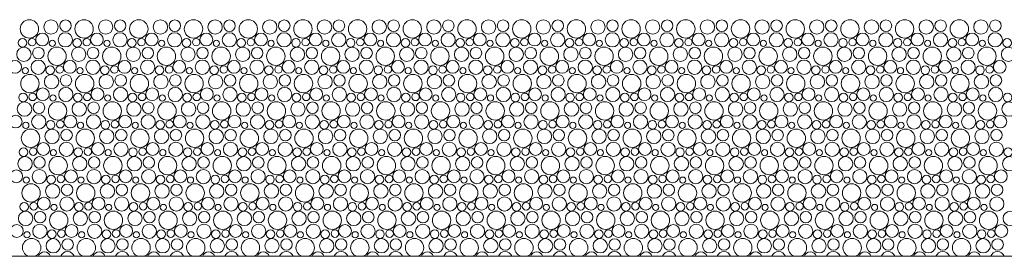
# Model space of a CAD drawing. Header units: millimetres. Extents: x 204754 to 495640, y -178579 to -98814.
# Tile 154 of 179: x 358633 to 361906, y -139924 to -139136. Entities that reach past the tile are written whole.
import ezdxf

# ---------------------------------------------------------------- set-up
doc = ezdxf.new("R2010")
doc.units = ezdxf.units.MM
doc.header["$MEASUREMENT"] = 0
doc.layers.get('0').update_dxf_attribs({"color": 252, "lineweight": 5})
doc.layers.add('Nowe_810-G Ogólne_Nr_pióra__102', color=252, linetype='Continuous', lineweight=5)
doc.layers.add('Nowe_810-G Ogólne_Nr_pióra__24', color=252, linetype='Continuous', lineweight=5)

# ---------------------------------------------------------------- blocks, each defined once
blk = doc.blocks.new('podkład 20251118')
at = {"layer": 'Nowe_810-G Ogólne_Nr_pióra__102', "color": 252, "linetype": 'Continuous', "lineweight": 5}
for centre, radius in [((358665.3, -139166.7), 30.6), ((358737, -139160.5), 23.9), ((358785.1, -139156.1), 19.2), ((358847.1, -139166.7), 30.6), ((358918.9, -139160.5), 23.9), ((358966.9, -139156.1), 19.2), ((359029, -139166.7), 30.6), ((359100.8, -139160.5), 23.9), ((359148.8, -139156.1), 19.2), ((359210.8, -139166.7), 30.6), ((359282.6, -139160.5), 23.9), ((359330.6, -139156.1), 19.2), ((359392.7, -139166.7), 30.6), ((359464.5, -139160.5), 23.9), ((359512.5, -139156.1), 19.2), ((359574.5, -139166.7), 30.6), ((359646.3, -139160.5), 23.9), ((359694.3, -139156.1), 19.2), ((359756.4, -139166.7), 30.6), ((359828.2, -139160.5), 23.9), ((359876.2, -139156.1), 19.2), ((359938.2, -139166.7), 30.6), ((360010, -139160.5), 23.9), ((360058, -139156.1), 19.2), ((360120.1, -139166.7), 30.6), ((360191.9, -139160.5), 23.9), ((360239.9, -139156.1), 19.2), ((360302, -139166.7), 30.6), ((360373.7, -139160.5), 23.9), ((360421.8, -139156.1), 19.2), ((360483.8, -139166.7), 30.6), ((360555.6, -139160.5), 23.9), ((360603.6, -139156.1), 19.2), ((360665.7, -139166.7), 30.6), ((360737.4, -139160.5), 23.9), ((360785.5, -139156.1), 19.2), ((360847.5, -139166.7), 30.6), ((360919.3, -139160.5), 23.9), ((360967.3, -139156.1), 19.2), ((361029.4, -139166.7), 30.6), ((361101.1, -139160.5), 23.9), ((361149.2, -139156.1), 19.2), ((361211.2, -139166.7), 30.6), ((361283, -139160.5), 23.9), ((361331, -139156.1), 19.2), ((361393.1, -139166.7), 30.6), ((361464.9, -139160.5), 23.9), ((361512.9, -139156.1), 19.2), ((361574.9, -139166.7), 30.6), ((361646.7, -139160.5), 23.9), ((361694.7, -139156.1), 19.2), ((361756.8, -139166.7), 30.6), ((361828.6, -139160.5), 23.9), ((361876.6, -139156.1), 19.2), ((358707.8, -139202.2), 21.3), ((358784.6, -139203.3), 23.7), ((358889.7, -139202.2), 21.3), ((358966.4, -139203.3), 23.7), ((359071.5, -139202.2), 21.3), ((359148.3, -139203.3), 23.7), ((359253.4, -139202.2), 21.3), ((359330.1, -139203.3), 23.7), ((359435.2, -139202.2), 21.3), ((359512, -139203.3), 23.7), ((359617.1, -139202.2), 21.3), ((359693.8, -139203.3), 23.7), ((359798.9, -139202.2), 21.3), ((359875.7, -139203.3), 23.7), ((359980.8, -139202.2), 21.3), ((360057.5, -139203.3), 23.7), ((360162.6, -139202.2), 21.3), ((360239.4, -139203.3), 23.7), ((360344.5, -139202.2), 21.3), ((360421.2, -139203.3), 23.7), ((360526.4, -139202.2), 21.3), ((360603.1, -139203.3), 23.7), ((360708.2, -139202.2), 21.3), ((360784.9, -139203.3), 23.7), ((360890.1, -139202.2), 21.3), ((360966.8, -139203.3), 23.7), ((361071.9, -139202.2), 21.3), ((361148.7, -139203.3), 23.7), ((361253.8, -139202.2), 21.3), ((361330.5, -139203.3), 23.7), ((361435.6, -139202.2), 21.3), ((361512.4, -139203.3), 23.7), ((361617.5, -139202.2), 21.3), ((361694.2, -139203.3), 23.7), ((361799.3, -139202.2), 21.3), ((361876.1, -139203.3), 23.7), ((358642.2, -139212.8), 14.3), ((358674.1, -139211), 12.5), ((358741.5, -139214.9), 10.3), ((358824.1, -139212.8), 14.3), ((358856, -139211), 12.5), ((358923.4, -139214.9), 10.3), ((359005.9, -139212.8), 14.3), ((359037.8, -139211), 12.5), ((359105.2, -139214.9), 10.3), ((359187.8, -139212.8), 14.3), ((359219.7, -139211), 12.5), ((359287.1, -139214.9), 10.3), ((359369.6, -139212.8), 14.3), ((359401.5, -139211), 12.5), ((359468.9, -139214.9), 10.3), ((359551.5, -139212.8), 14.3), ((359583.4, -139211), 12.5), ((359650.8, -139214.9), 10.3), ((359733.3, -139212.8), 14.3), ((359765.3, -139211), 12.5), ((359832.6, -139214.9), 10.3), ((359915.2, -139212.8), 14.3), ((359947.1, -139211), 12.5), ((360014.5, -139214.9), 10.3), ((360097, -139212.8), 14.3), ((360129, -139211), 12.5), ((360196.3, -139214.9), 10.3), ((360278.9, -139212.8), 14.3), ((360310.8, -139211), 12.5), ((360378.2, -139214.9), 10.3), ((360460.8, -139212.8), 14.3), ((360492.7, -139211), 12.5), ((360560, -139214.9), 10.3), ((360642.6, -139212.8), 14.3), ((360674.5, -139211), 12.5), ((360741.9, -139214.9), 10.3), ((360824.5, -139212.8), 14.3), ((360856.4, -139211), 12.5), ((360923.8, -139214.9), 10.3), ((361006.3, -139212.8), 14.3), ((361038.2, -139211), 12.5), ((361105.6, -139214.9), 10.3), ((361188.2, -139212.8), 14.3), ((361220.1, -139211), 12.5), ((361287.5, -139214.9), 10.3), ((361370, -139212.8), 14.3), ((361401.9, -139211), 12.5), ((361469.3, -139214.9), 10.3), ((361551.9, -139212.8), 14.3), ((361583.8, -139211), 12.5), ((361651.2, -139214.9), 10.3), ((361733.7, -139212.8), 14.3), ((361765.6, -139211), 12.5), ((361833, -139214.9), 10.3), ((361915.6, -139212.8), 14.3), ((358647, -139251.5), 23.9), ((358695.1, -139247.1), 19.2), ((358757.1, -139257.7), 30.6), ((358828.9, -139251.5), 23.9), ((358876.9, -139247.1), 19.2), ((358939, -139257.7), 30.6), ((359010.8, -139251.5), 23.9), ((359058.8, -139247.1), 19.2), ((359120.8, -139257.7), 30.6), ((359192.6, -139251.5), 23.9), ((359240.6, -139247.1), 19.2), ((359302.7, -139257.7), 30.6), ((359374.5, -139251.5), 23.9), ((359422.5, -139247.1), 19.2), ((359484.5, -139257.7), 30.6), ((359556.3, -139251.5), 23.9), ((359604.3, -139247.1), 19.2), ((359666.4, -139257.7), 30.6), ((359738.2, -139251.5), 23.9), ((359786.2, -139247.1), 19.2), ((359848.2, -139257.7), 30.6), ((359920, -139251.5), 23.9), ((359968, -139247.1), 19.2), ((360030.1, -139257.7), 30.6), ((360101.9, -139251.5), 23.9), ((360149.9, -139247.1), 19.2), ((360212, -139257.7), 30.6), ((360283.7, -139251.5), 23.9), ((360331.8, -139247.1), 19.2), ((360393.8, -139257.7), 30.6), ((360465.6, -139251.5), 23.9), ((360513.6, -139247.1), 19.2), ((360575.7, -139257.7), 30.6), ((360647.4, -139251.5), 23.9), ((360695.5, -139247.1), 19.2), ((360757.5, -139257.7), 30.6), ((360829.3, -139251.5), 23.9), ((360877.3, -139247.1), 19.2), ((360939.4, -139257.7), 30.6), ((361011.1, -139251.5), 23.9), ((361059.2, -139247.1), 19.2), ((361121.2, -139257.7), 30.6), ((361193, -139251.5), 23.9), ((361241, -139247.1), 19.2), ((361303.1, -139257.7), 30.6), ((361374.9, -139251.5), 23.9), ((361422.9, -139247.1), 19.2), ((361484.9, -139257.7), 30.6), ((361556.7, -139251.5), 23.9), ((361604.7, -139247.1), 19.2), ((361666.8, -139257.7), 30.6), ((361738.6, -139251.5), 23.9), ((361786.6, -139247.1), 19.2), ((361848.6, -139257.7), 30.6), ((361920.4, -139251.5), 23.9), ((358617.8, -139293.2), 21.3), ((358694.6, -139294.3), 23.7), ((358799.7, -139293.2), 21.3), ((358876.4, -139294.3), 23.7), ((358981.5, -139293.2), 21.3), ((359058.3, -139294.3), 23.7), ((359163.4, -139293.2), 21.3), ((359240.1, -139294.3), 23.7), ((359345.2, -139293.2), 21.3), ((359422, -139294.3), 23.7), ((359527.1, -139293.2), 21.3), ((359603.8, -139294.3), 23.7), ((359708.9, -139293.2), 21.3), ((359785.7, -139294.3), 23.7), ((359890.8, -139293.2), 21.3), ((359967.5, -139294.3), 23.7), ((360072.6, -139293.2), 21.3), ((360149.4, -139294.3), 23.7), ((360254.5, -139293.2), 21.3), ((360331.2, -139294.3), 23.7), ((360436.4, -139293.2), 21.3), ((360513.1, -139294.3), 23.7), ((360618.2, -139293.2), 21.3), ((360694.9, -139294.3), 23.7), ((360800.1, -139293.2), 21.3), ((360876.8, -139294.3), 23.7), ((360981.9, -139293.2), 21.3), ((361058.7, -139294.3), 23.7), ((361163.8, -139293.2), 21.3), ((361240.5, -139294.3), 23.7), ((361345.6, -139293.2), 21.3), ((361422.4, -139294.3), 23.7), ((361527.5, -139293.2), 21.3), ((361604.2, -139294.3), 23.7), ((361709.3, -139293.2), 21.3), ((361786.1, -139294.3), 23.7), ((361891.2, -139293.2), 21.3), ((358651.5, -139305.9), 10.3), ((358734.1, -139303.8), 14.3), ((358766, -139302), 12.5), ((358833.4, -139305.9), 10.3), ((358915.9, -139303.8), 14.3), ((358947.8, -139302), 12.5), ((359015.2, -139305.9), 10.3), ((359097.8, -139303.8), 14.3), ((359129.7, -139302), 12.5), ((359197.1, -139305.9), 10.3), ((359279.6, -139303.8), 14.3), ((359311.5, -139302), 12.5), ((359378.9, -139305.9), 10.3), ((359461.5, -139303.8), 14.3), ((359493.4, -139302), 12.5), ((359560.8, -139305.9), 10.3), ((359643.3, -139303.8), 14.3), ((359675.3, -139302), 12.5), ((359742.6, -139305.9), 10.3), ((359825.2, -139303.8), 14.3), ((359857.1, -139302), 12.5), ((359924.5, -139305.9), 10.3), ((360007, -139303.8), 14.3), ((360039, -139302), 12.5), ((360106.3, -139305.9), 10.3), ((360188.9, -139303.8), 14.3), ((360220.8, -139302), 12.5), ((360288.2, -139305.9), 10.3), ((360370.8, -139303.8), 14.3), ((360402.7, -139302), 12.5), ((360470, -139305.9), 10.3), ((360552.6, -139303.8), 14.3), ((360584.5, -139302), 12.5), ((360651.9, -139305.9), 10.3), ((360734.5, -139303.8), 14.3), ((360766.4, -139302), 12.5), ((360833.8, -139305.9), 10.3), ((360916.3, -139303.8), 14.3), ((360948.2, -139302), 12.5), ((361015.6, -139305.9), 10.3), ((361098.2, -139303.8), 14.3), ((361130.1, -139302), 12.5), ((361197.5, -139305.9), 10.3), ((361280, -139303.8), 14.3), ((361311.9, -139302), 12.5), ((361379.3, -139305.9), 10.3), ((361461.9, -139303.8), 14.3), ((361493.8, -139302), 12.5), ((361561.2, -139305.9), 10.3), ((361643.7, -139303.8), 14.3), ((361675.6, -139302), 12.5), ((361743, -139305.9), 10.3), ((361825.6, -139303.8), 14.3), ((361857.5, -139302), 12.5), ((358667.1, -139348.7), 30.6), ((358738.9, -139342.5), 23.9), ((358786.9, -139338.1), 19.2), ((358849, -139348.7), 30.6), ((358920.8, -139342.5), 23.9), ((358968.8, -139338.1), 19.2), ((359030.8, -139348.7), 30.6), ((359102.6, -139342.5), 23.9), ((359150.6, -139338.1), 19.2), ((359212.7, -139348.7), 30.6), ((359284.5, -139342.5), 23.9), ((359332.5, -139338.1), 19.2), ((359394.5, -139348.7), 30.6), ((359466.3, -139342.5), 23.9), ((359514.3, -139338.1), 19.2), ((359576.4, -139348.7), 30.6), ((359648.2, -139342.5), 23.9), ((359696.2, -139338.1), 19.2), ((359758.2, -139348.7), 30.6), ((359830, -139342.5), 23.9), ((359878, -139338.1), 19.2), ((359940.1, -139348.7), 30.6), ((360011.9, -139342.5), 23.9), ((360059.9, -139338.1), 19.2), ((360122, -139348.7), 30.6), ((360193.7, -139342.5), 23.9), ((360241.8, -139338.1), 19.2), ((360303.8, -139348.7), 30.6), ((360375.6, -139342.5), 23.9), ((360423.6, -139338.1), 19.2), ((360485.7, -139348.7), 30.6), ((360557.4, -139342.5), 23.9), ((360605.5, -139338.1), 19.2), ((360667.5, -139348.7), 30.6), ((360739.3, -139342.5), 23.9), ((360787.3, -139338.1), 19.2), ((360849.4, -139348.7), 30.6), ((360921.1, -139342.5), 23.9), ((360969.2, -139338.1), 19.2), ((361031.2, -139348.7), 30.6), ((361103, -139342.5), 23.9), ((361151, -139338.1), 19.2), ((361213.1, -139348.7), 30.6), ((361284.9, -139342.5), 23.9), ((361332.9, -139338.1), 19.2), ((361394.9, -139348.7), 30.6), ((361466.7, -139342.5), 23.9), ((361514.7, -139338.1), 19.2), ((361576.8, -139348.7), 30.6), ((361648.6, -139342.5), 23.9), ((361696.6, -139338.1), 19.2), ((361758.6, -139348.7), 30.6), ((361830.4, -139342.5), 23.9), ((361878.4, -139338.1), 19.2), ((358709.7, -139384.2), 21.3), ((358786.4, -139385.2), 23.7), ((358891.5, -139384.2), 21.3), ((358968.3, -139385.2), 23.7), ((359073.4, -139384.2), 21.3), ((359150.1, -139385.2), 23.7), ((359255.2, -139384.2), 21.3), ((359332, -139385.2), 23.7), ((359437.1, -139384.2), 21.3), ((359513.8, -139385.2), 23.7), ((359618.9, -139384.2), 21.3), ((359695.7, -139385.2), 23.7), ((359800.8, -139384.2), 21.3), ((359877.5, -139385.2), 23.7), ((359982.6, -139384.2), 21.3), ((360059.4, -139385.2), 23.7), ((360164.5, -139384.2), 21.3), ((360241.2, -139385.2), 23.7), ((360346.4, -139384.2), 21.3), ((360423.1, -139385.2), 23.7), ((360528.2, -139384.2), 21.3), ((360604.9, -139385.2), 23.7), ((360710.1, -139384.2), 21.3), ((360786.8, -139385.2), 23.7), ((360891.9, -139384.2), 21.3), ((360968.7, -139385.2), 23.7), ((361073.8, -139384.2), 21.3), ((361150.5, -139385.2), 23.7), ((361255.6, -139384.2), 21.3), ((361332.4, -139385.2), 23.7), ((361437.5, -139384.2), 21.3), ((361514.2, -139385.2), 23.7), ((361619.3, -139384.2), 21.3), ((361696.1, -139385.2), 23.7), ((361801.2, -139384.2), 21.3), ((361877.9, -139385.2), 23.7), ((358648.9, -139433.5), 23.9), ((358644.1, -139394.8), 14.3), ((358676, -139393), 12.5), ((358696.9, -139429.1), 19.2), ((358759, -139439.7), 30.6), ((358743.4, -139396.9), 10.3), ((358830.8, -139433.5), 23.9), ((358825.9, -139394.8), 14.3), ((358857.8, -139393), 12.5), ((358878.8, -139429.1), 19.2), ((358940.8, -139439.7), 30.6), ((358925.2, -139396.9), 10.3), ((359012.6, -139433.5), 23.9), ((359007.8, -139394.8), 14.3), ((359039.7, -139393), 12.5), ((359060.6, -139429.1), 19.2), ((359122.7, -139439.7), 30.6), ((359107.1, -139396.9), 10.3), ((359194.5, -139433.5), 23.9), ((359189.6, -139394.8), 14.3), ((359221.5, -139393), 12.5), ((359242.5, -139429.1), 19.2), ((359304.5, -139439.7), 30.6), ((359288.9, -139396.9), 10.3), ((359376.3, -139433.5), 23.9), ((359371.5, -139394.8), 14.3), ((359403.4, -139393), 12.5), ((359424.3, -139429.1), 19.2), ((359486.4, -139439.7), 30.6), ((359470.8, -139396.9), 10.3), ((359558.2, -139433.5), 23.9), ((359553.3, -139394.8), 14.3), ((359585.3, -139393), 12.5), ((359606.2, -139429.1), 19.2), ((359668.2, -139439.7), 30.6), ((359652.6, -139396.9), 10.3), ((359740, -139433.5), 23.9), ((359735.2, -139394.8), 14.3), ((359767.1, -139393), 12.5), ((359788, -139429.1), 19.2), ((359850.1, -139439.7), 30.6), ((359834.5, -139396.9), 10.3), ((359921.9, -139433.5), 23.9), ((359917, -139394.8), 14.3), ((359949, -139393), 12.5), ((359969.9, -139429.1), 19.2), ((360032, -139439.7), 30.6), ((360016.3, -139396.9), 10.3), ((360103.7, -139433.5), 23.9), ((360098.9, -139394.8), 14.3), ((360130.8, -139393), 12.5), ((360151.8, -139429.1), 19.2), ((360213.8, -139439.7), 30.6), ((360198.2, -139396.9), 10.3), ((360285.6, -139433.5), 23.9), ((360280.8, -139394.8), 14.3), ((360312.7, -139393), 12.5), ((360333.6, -139429.1), 19.2), ((360395.7, -139439.7), 30.6), ((360380, -139396.9), 10.3), ((360467.4, -139433.5), 23.9), ((360462.6, -139394.8), 14.3), ((360494.5, -139393), 12.5), ((360515.5, -139429.1), 19.2), ((360577.5, -139439.7), 30.6), ((360561.9, -139396.9), 10.3), ((360649.3, -139433.5), 23.9), ((360644.5, -139394.8), 14.3), ((360676.4, -139393), 12.5), ((360697.3, -139429.1), 19.2), ((360759.4, -139439.7), 30.6), ((360743.8, -139396.9), 10.3), ((360831.1, -139433.5), 23.9), ((360826.3, -139394.8), 14.3), ((360858.2, -139393), 12.5), ((360879.2, -139429.1), 19.2), ((360941.2, -139439.7), 30.6), ((360925.6, -139396.9), 10.3), ((361013, -139433.5), 23.9), ((361008.2, -139394.8), 14.3), ((361040.1, -139393), 12.5), ((361061, -139429.1), 19.2), ((361123.1, -139439.7), 30.6), ((361107.5, -139396.9), 10.3), ((361194.9, -139433.5), 23.9), ((361190, -139394.8), 14.3), ((361221.9, -139393), 12.5), ((361242.9, -139429.1), 19.2), ((361304.9, -139439.7), 30.6), ((361289.3, -139396.9), 10.3), ((361376.7, -139433.5), 23.9), ((361371.9, -139394.8), 14.3), ((361403.8, -139393), 12.5), ((361424.7, -139429.1), 19.2), ((361486.8, -139439.7), 30.6), ((361471.2, -139396.9), 10.3), ((361558.6, -139433.5), 23.9), ((361553.7, -139394.8), 14.3), ((361585.6, -139393), 12.5), ((361606.6, -139429.1), 19.2), ((361668.6, -139439.7), 30.6), ((361653, -139396.9), 10.3), ((361740.4, -139433.5), 23.9), ((361735.6, -139394.8), 14.3), ((361767.5, -139393), 12.5), ((361788.4, -139429.1), 19.2), ((361850.5, -139439.7), 30.6), ((361834.9, -139396.9), 10.3), ((361922.3, -139433.5), 23.9), ((361917.4, -139394.8), 14.3), ((358619.7, -139475.2), 21.3), ((358653.4, -139487.9), 10.3), ((358696.4, -139476.2), 23.7), ((358735.9, -139485.8), 14.3), ((358767.8, -139484), 12.5), ((358801.5, -139475.2), 21.3), ((358835.2, -139487.9), 10.3), ((358878.3, -139476.2), 23.7), ((358917.8, -139485.8), 14.3), ((358949.7, -139484), 12.5), ((358983.4, -139475.2), 21.3), ((359017.1, -139487.9), 10.3), ((359060.1, -139476.2), 23.7), ((359099.6, -139485.8), 14.3), ((359131.5, -139484), 12.5), ((359165.2, -139475.2), 21.3), ((359198.9, -139487.9), 10.3), ((359242, -139476.2), 23.7), ((359281.5, -139485.8), 14.3), ((359313.4, -139484), 12.5), ((359347.1, -139475.2), 21.3), ((359380.8, -139487.9), 10.3), ((359423.8, -139476.2), 23.7), ((359463.3, -139485.8), 14.3), ((359495.3, -139484), 12.5), ((359528.9, -139475.2), 21.3), ((359562.6, -139487.9), 10.3), ((359605.7, -139476.2), 23.7), ((359645.2, -139485.8), 14.3), ((359677.1, -139484), 12.5), ((359710.8, -139475.2), 21.3), ((359744.5, -139487.9), 10.3), ((359787.5, -139476.2), 23.7), ((359827, -139485.8), 14.3), ((359859, -139484), 12.5), ((359892.6, -139475.2), 21.3), ((359926.3, -139487.9), 10.3), ((359969.4, -139476.2), 23.7), ((360008.9, -139485.8), 14.3), ((360040.8, -139484), 12.5), ((360074.5, -139475.2), 21.3), ((360108.2, -139487.9), 10.3), ((360151.2, -139476.2), 23.7), ((360190.8, -139485.8), 14.3), ((360222.7, -139484), 12.5), ((360256.4, -139475.2), 21.3), ((360290, -139487.9), 10.3), ((360333.1, -139476.2), 23.7), ((360372.6, -139485.8), 14.3), ((360404.5, -139484), 12.5), ((360438.2, -139475.2), 21.3), ((360471.9, -139487.9), 10.3), ((360514.9, -139476.2), 23.7), ((360554.5, -139485.8), 14.3), ((360586.4, -139484), 12.5), ((360620.1, -139475.2), 21.3), ((360653.8, -139487.9), 10.3), ((360696.8, -139476.2), 23.7), ((360736.3, -139485.8), 14.3), ((360768.2, -139484), 12.5), ((360801.9, -139475.2), 21.3), ((360835.6, -139487.9), 10.3), ((360878.7, -139476.2), 23.7), ((360918.2, -139485.8), 14.3), ((360950.1, -139484), 12.5), ((360983.8, -139475.2), 21.3), ((361017.5, -139487.9), 10.3), ((361060.5, -139476.2), 23.7), ((361100, -139485.8), 14.3), ((361131.9, -139484), 12.5), ((361165.6, -139475.2), 21.3), ((361199.3, -139487.9), 10.3), ((361242.4, -139476.2), 23.7), ((361281.9, -139485.8), 14.3), ((361313.8, -139484), 12.5), ((361347.5, -139475.2), 21.3), ((361381.2, -139487.9), 10.3), ((361424.2, -139476.2), 23.7), ((361463.7, -139485.8), 14.3), ((361495.6, -139484), 12.5), ((361529.3, -139475.2), 21.3), ((361563, -139487.9), 10.3), ((361606.1, -139476.2), 23.7), ((361645.6, -139485.8), 14.3), ((361677.5, -139484), 12.5), ((361711.2, -139475.2), 21.3), ((361744.9, -139487.9), 10.3), ((361787.9, -139476.2), 23.7), ((361827.4, -139485.8), 14.3), ((361859.4, -139484), 12.5), ((361893, -139475.2), 21.3), ((358669, -139530.7), 30.6), ((358740.8, -139524.5), 23.9), ((358788.8, -139520.1), 19.2), ((358850.8, -139530.7), 30.6), ((358922.6, -139524.5), 23.9), ((358970.6, -139520.1), 19.2), ((359032.7, -139530.7), 30.6), ((359104.5, -139524.5), 23.9), ((359152.5, -139520.1), 19.2), ((359214.5, -139530.7), 30.6), ((359286.3, -139524.5), 23.9), ((359334.3, -139520.1), 19.2), ((359396.4, -139530.7), 30.6), ((359468.2, -139524.5), 23.9), ((359516.2, -139520.1), 19.2), ((359578.2, -139530.7), 30.6), ((359650, -139524.5), 23.9), ((359698, -139520.1), 19.2), ((359760.1, -139530.7), 30.6), ((359831.9, -139524.5), 23.9), ((359879.9, -139520.1), 19.2), ((359942, -139530.7), 30.6), ((360013.7, -139524.5), 23.9), ((360061.8, -139520.1), 19.2), ((360123.8, -139530.7), 30.6), ((360195.6, -139524.5), 23.9), ((360243.6, -139520.1), 19.2), ((360305.7, -139530.7), 30.6), ((360377.4, -139524.5), 23.9), ((360425.5, -139520.1), 19.2), ((360487.5, -139530.7), 30.6), ((360559.3, -139524.5), 23.9), ((360607.3, -139520.1), 19.2), ((360669.4, -139530.7), 30.6), ((360741.1, -139524.5), 23.9), ((360789.2, -139520.1), 19.2), ((360851.2, -139530.7), 30.6), ((360923, -139524.5), 23.9), ((360971, -139520.1), 19.2), ((361033.1, -139530.7), 30.6), ((361104.9, -139524.5), 23.9), ((361152.9, -139520.1), 19.2), ((361214.9, -139530.7), 30.6), ((361286.7, -139524.5), 23.9), ((361334.7, -139520.1), 19.2), ((361396.8, -139530.7), 30.6), ((361468.6, -139524.5), 23.9), ((361516.6, -139520.1), 19.2), ((361578.6, -139530.7), 30.6), ((361650.4, -139524.5), 23.9), ((361698.4, -139520.1), 19.2), ((361760.5, -139530.7), 30.6), ((361832.3, -139524.5), 23.9), ((361880.3, -139520.1), 19.2), ((358788.3, -139567.2), 23.7), ((358970.1, -139567.2), 23.7), ((359152, -139567.2), 23.7), ((359333.8, -139567.2), 23.7), ((359515.7, -139567.2), 23.7), ((359697.5, -139567.2), 23.7), ((359879.4, -139567.2), 23.7), ((360061.2, -139567.2), 23.7), ((360243.1, -139567.2), 23.7), ((360424.9, -139567.2), 23.7), ((360606.8, -139567.2), 23.7), ((360788.7, -139567.2), 23.7), ((360970.5, -139567.2), 23.7), ((361152.4, -139567.2), 23.7), ((361334.2, -139567.2), 23.7), ((361516.1, -139567.2), 23.7), ((361697.9, -139567.2), 23.7), ((361879.8, -139567.2), 23.7), ((358645.9, -139576.8), 14.3), ((358677.8, -139575), 12.5), ((358711.5, -139566.2), 21.3), ((358745.2, -139578.9), 10.3), ((358827.8, -139576.8), 14.3), ((358859.7, -139575), 12.5), ((358893.4, -139566.2), 21.3), ((358927.1, -139578.9), 10.3), ((359009.6, -139576.8), 14.3), ((359041.5, -139575), 12.5), ((359075.2, -139566.2), 21.3), ((359108.9, -139578.9), 10.3), ((359191.5, -139576.8), 14.3), ((359223.4, -139575), 12.5), ((359257.1, -139566.2), 21.3), ((359290.8, -139578.9), 10.3), ((359373.3, -139576.8), 14.3), ((359405.3, -139575), 12.5), ((359438.9, -139566.2), 21.3), ((359472.6, -139578.9), 10.3), ((359555.2, -139576.8), 14.3), ((359587.1, -139575), 12.5), ((359620.8, -139566.2), 21.3), ((359654.5, -139578.9), 10.3), ((359737, -139576.8), 14.3), ((359769, -139575), 12.5), ((359802.6, -139566.2), 21.3), ((359836.3, -139578.9), 10.3), ((359918.9, -139576.8), 14.3), ((359950.8, -139575), 12.5), ((359984.5, -139566.2), 21.3), ((360018.2, -139578.9), 10.3), ((360100.8, -139576.8), 14.3), ((360132.7, -139575), 12.5), ((360166.4, -139566.2), 21.3), ((360200, -139578.9), 10.3), ((360282.6, -139576.8), 14.3), ((360314.5, -139575), 12.5), ((360348.2, -139566.2), 21.3), ((360381.9, -139578.9), 10.3), ((360464.5, -139576.8), 14.3), ((360496.4, -139575), 12.5), ((360530.1, -139566.2), 21.3), ((360563.8, -139578.9), 10.3), ((360646.3, -139576.8), 14.3), ((360678.2, -139575), 12.5), ((360711.9, -139566.2), 21.3), ((360745.6, -139578.9), 10.3), ((360828.2, -139576.8), 14.3), ((360860.1, -139575), 12.5), ((360893.8, -139566.2), 21.3), ((360927.5, -139578.9), 10.3), ((361010, -139576.8), 14.3), ((361041.9, -139575), 12.5), ((361075.6, -139566.2), 21.3), ((361109.3, -139578.9), 10.3), ((361191.9, -139576.8), 14.3), ((361223.8, -139575), 12.5), ((361257.5, -139566.2), 21.3), ((361291.2, -139578.9), 10.3), ((361373.7, -139576.8), 14.3), ((361405.6, -139575), 12.5), ((361439.3, -139566.2), 21.3), ((361473, -139578.9), 10.3), ((361555.6, -139576.8), 14.3), ((361587.5, -139575), 12.5), ((361621.2, -139566.2), 21.3), ((361654.9, -139578.9), 10.3), ((361737.4, -139576.8), 14.3), ((361769.4, -139575), 12.5), ((361803, -139566.2), 21.3), ((361836.7, -139578.9), 10.3), ((361919.3, -139576.8), 14.3), ((358650.8, -139615.5), 23.9), ((358698.8, -139611.1), 19.2), ((358760.8, -139621.7), 30.6), ((358832.6, -139615.5), 23.9), ((358880.6, -139611.1), 19.2), ((358942.7, -139621.7), 30.6), ((359014.5, -139615.5), 23.9), ((359062.5, -139611.1), 19.2), ((359124.5, -139621.7), 30.6), ((359196.3, -139615.5), 23.9), ((359244.3, -139611.1), 19.2), ((359306.4, -139621.7), 30.6), ((359378.2, -139615.5), 23.9), ((359426.2, -139611.1), 19.2), ((359488.2, -139621.7), 30.6), ((359560, -139615.5), 23.9), ((359608, -139611.1), 19.2), ((359670.1, -139621.7), 30.6), ((359741.9, -139615.5), 23.9), ((359789.9, -139611.1), 19.2), ((359852, -139621.7), 30.6), ((359923.7, -139615.5), 23.9), ((359971.8, -139611.1), 19.2), ((360033.8, -139621.7), 30.6), ((360105.6, -139615.5), 23.9), ((360153.6, -139611.1), 19.2), ((360215.7, -139621.7), 30.6), ((360287.4, -139615.5), 23.9), ((360335.5, -139611.1), 19.2), ((360397.5, -139621.7), 30.6), ((360469.3, -139615.5), 23.9), ((360517.3, -139611.1), 19.2), ((360579.4, -139621.7), 30.6), ((360651.1, -139615.5), 23.9), ((360699.2, -139611.1), 19.2), ((360761.2, -139621.7), 30.6), ((360833, -139615.5), 23.9), ((360881, -139611.1), 19.2), ((360943.1, -139621.7), 30.6), ((361014.9, -139615.5), 23.9), ((361062.9, -139611.1), 19.2), ((361124.9, -139621.7), 30.6), ((361196.7, -139615.5), 23.9), ((361244.7, -139611.1), 19.2), ((361306.8, -139621.7), 30.6), ((361378.6, -139615.5), 23.9), ((361426.6, -139611.1), 19.2), ((361488.6, -139621.7), 30.6), ((361560.4, -139615.5), 23.9), ((361608.4, -139611.1), 19.2), ((361670.5, -139621.7), 30.6), ((361742.3, -139615.5), 23.9), ((361790.3, -139611.1), 19.2), ((361852.3, -139621.7), 30.6), ((361924.1, -139615.5), 23.9), ((358621.5, -139657.2), 21.3), ((358698.3, -139658.2), 23.7), ((358803.4, -139657.2), 21.3), ((358880.1, -139658.2), 23.7), ((358985.2, -139657.2), 21.3), ((359062, -139658.2), 23.7), ((359167.1, -139657.2), 21.3), ((359243.8, -139658.2), 23.7), ((359348.9, -139657.2), 21.3), ((359425.7, -139658.2), 23.7), ((359530.8, -139657.2), 21.3), ((359607.5, -139658.2), 23.7), ((359712.6, -139657.2), 21.3), ((359789.4, -139658.2), 23.7), ((359894.5, -139657.2), 21.3), ((359971.2, -139658.2), 23.7), ((360076.4, -139657.2), 21.3), ((360153.1, -139658.2), 23.7), ((360258.2, -139657.2), 21.3), ((360334.9, -139658.2), 23.7), ((360440.1, -139657.2), 21.3), ((360516.8, -139658.2), 23.7), ((360621.9, -139657.2), 21.3), ((360698.7, -139658.2), 23.7), ((360803.8, -139657.2), 21.3), ((360880.5, -139658.2), 23.7), ((360985.6, -139657.2), 21.3), ((361062.4, -139658.2), 23.7), ((361167.5, -139657.2), 21.3), ((361244.2, -139658.2), 23.7), ((361349.3, -139657.2), 21.3), ((361426.1, -139658.2), 23.7), ((361531.2, -139657.2), 21.3), ((361607.9, -139658.2), 23.7), ((361713, -139657.2), 21.3), ((361789.8, -139658.2), 23.7), ((361894.9, -139657.2), 21.3), ((358655.2, -139669.9), 10.3), ((358737.8, -139667.8), 14.3), ((358769.7, -139666), 12.5), ((358837.1, -139669.9), 10.3), ((358919.6, -139667.8), 14.3), ((358951.5, -139666), 12.5), ((359018.9, -139669.9), 10.3), ((359101.5, -139667.8), 14.3), ((359133.4, -139666), 12.5), ((359200.8, -139669.9), 10.3), ((359283.3, -139667.8), 14.3), ((359315.3, -139666), 12.5), ((359382.6, -139669.9), 10.3), ((359465.2, -139667.8), 14.3), ((359497.1, -139666), 12.5), ((359564.5, -139669.9), 10.3), ((359647, -139667.8), 14.3), ((359679, -139666), 12.5), ((359746.3, -139669.9), 10.3), ((359828.9, -139667.8), 14.3), ((359860.8, -139666), 12.5), ((359928.2, -139669.9), 10.3), ((360010.8, -139667.8), 14.3), ((360042.7, -139666), 12.5), ((360110, -139669.9), 10.3), ((360192.6, -139667.8), 14.3), ((360224.5, -139666), 12.5), ((360291.9, -139669.9), 10.3), ((360374.5, -139667.8), 14.3), ((360406.4, -139666), 12.5), ((360473.8, -139669.9), 10.3), ((360556.3, -139667.8), 14.3), ((360588.2, -139666), 12.5), ((360655.6, -139669.9), 10.3), ((360738.2, -139667.8), 14.3), ((360770.1, -139666), 12.5), ((360837.5, -139669.9), 10.3), ((360920, -139667.8), 14.3), ((360951.9, -139666), 12.5), ((361019.3, -139669.9), 10.3), ((361101.9, -139667.8), 14.3), ((361133.8, -139666), 12.5), ((361201.2, -139669.9), 10.3), ((361283.7, -139667.8), 14.3), ((361315.6, -139666), 12.5), ((361383, -139669.9), 10.3), ((361465.6, -139667.8), 14.3), ((361497.5, -139666), 12.5), ((361564.9, -139669.9), 10.3), ((361647.4, -139667.8), 14.3), ((361679.4, -139666), 12.5), ((361746.7, -139669.9), 10.3), ((361829.3, -139667.8), 14.3), ((361861.2, -139666), 12.5), ((358670.8, -139712.7), 30.6), ((358742.6, -139706.5), 23.9), ((358790.6, -139702.1), 19.2), ((358852.7, -139712.7), 30.6), ((358924.5, -139706.5), 23.9), ((358972.5, -139702.1), 19.2), ((359034.5, -139712.7), 30.6), ((359106.3, -139706.5), 23.9), ((359154.3, -139702.1), 19.2), ((359216.4, -139712.7), 30.6), ((359288.2, -139706.5), 23.9), ((359336.2, -139702.1), 19.2), ((359398.2, -139712.7), 30.6), ((359470, -139706.5), 23.9), ((359518, -139702.1), 19.2), ((359580.1, -139712.7), 30.6), ((359651.9, -139706.5), 23.9), ((359699.9, -139702.1), 19.2), ((359762, -139712.7), 30.6), ((359833.7, -139706.5), 23.9), ((359881.8, -139702.1), 19.2), ((359943.8, -139712.7), 30.6), ((360015.6, -139706.5), 23.9), ((360063.6, -139702.1), 19.2), ((360125.7, -139712.7), 30.6), ((360197.4, -139706.5), 23.9), ((360245.5, -139702.1), 19.2), ((360307.5, -139712.7), 30.6), ((360379.3, -139706.5), 23.9), ((360427.3, -139702.1), 19.2), ((360489.4, -139712.7), 30.6), ((360561.1, -139706.5), 23.9), ((360609.2, -139702.1), 19.2), ((360671.2, -139712.7), 30.6), ((360743, -139706.5), 23.9), ((360791, -139702.1), 19.2), ((360853.1, -139712.7), 30.6), ((360924.9, -139706.5), 23.9), ((360972.9, -139702.1), 19.2), ((361034.9, -139712.7), 30.6), ((361106.7, -139706.5), 23.9), ((361154.7, -139702.1), 19.2), ((361216.8, -139712.7), 30.6), ((361288.6, -139706.5), 23.9), ((361336.6, -139702.1), 19.2), ((361398.6, -139712.7), 30.6), ((361470.4, -139706.5), 23.9), ((361518.4, -139702.1), 19.2), ((361580.5, -139712.7), 30.6), ((361652.3, -139706.5), 23.9), ((361700.3, -139702.1), 19.2), ((361762.3, -139712.7), 30.6), ((361834.1, -139706.5), 23.9), ((361882.1, -139702.1), 19.2), ((358713.4, -139748.2), 21.3), ((358790.1, -139749.2), 23.7), ((358895.2, -139748.2), 21.3), ((358972, -139749.2), 23.7), ((359077.1, -139748.2), 21.3), ((359153.8, -139749.2), 23.7), ((359258.9, -139748.2), 21.3), ((359335.7, -139749.2), 23.7), ((359440.8, -139748.2), 21.3), ((359517.5, -139749.2), 23.7), ((359622.6, -139748.2), 21.3), ((359699.4, -139749.2), 23.7), ((359804.5, -139748.2), 21.3), ((359881.2, -139749.2), 23.7), ((359986.4, -139748.2), 21.3), ((360063.1, -139749.2), 23.7), ((360168.2, -139748.2), 21.3), ((360244.9, -139749.2), 23.7), ((360350.1, -139748.2), 21.3), ((360426.8, -139749.2), 23.7), ((360531.9, -139748.2), 21.3), ((360608.7, -139749.2), 23.7), ((360713.8, -139748.2), 21.3), ((360790.5, -139749.2), 23.7), ((360895.6, -139748.2), 21.3), ((360972.4, -139749.2), 23.7), ((361077.5, -139748.2), 21.3), ((361154.2, -139749.2), 23.7), ((361259.3, -139748.2), 21.3), ((361336.1, -139749.2), 23.7), ((361441.2, -139748.2), 21.3), ((361517.9, -139749.2), 23.7), ((361623, -139748.2), 21.3), ((361699.8, -139749.2), 23.7), ((361804.9, -139748.2), 21.3), ((361881.6, -139749.2), 23.7), ((358647.8, -139758.8), 14.3), ((358679.7, -139757), 12.5), ((358747.1, -139760.9), 10.3), ((358829.6, -139758.8), 14.3), ((358861.5, -139757), 12.5), ((358928.9, -139760.9), 10.3), ((359011.5, -139758.8), 14.3), ((359043.4, -139757), 12.5), ((359110.8, -139760.9), 10.3), ((359193.3, -139758.8), 14.3), ((359225.3, -139757), 12.5), ((359292.6, -139760.9), 10.3), ((359375.2, -139758.8), 14.3), ((359407.1, -139757), 12.5), ((359474.5, -139760.9), 10.3), ((359557, -139758.8), 14.3), ((359589, -139757), 12.5), ((359656.3, -139760.9), 10.3), ((359738.9, -139758.8), 14.3), ((359770.8, -139757), 12.5), ((359838.2, -139760.9), 10.3), ((359920.8, -139758.8), 14.3), ((359952.7, -139757), 12.5), ((360020, -139760.9), 10.3), ((360102.6, -139758.8), 14.3), ((360134.5, -139757), 12.5), ((360201.9, -139760.9), 10.3), ((360284.5, -139758.8), 14.3), ((360316.4, -139757), 12.5), ((360383.8, -139760.9), 10.3), ((360466.3, -139758.8), 14.3), ((360498.2, -139757), 12.5), ((360565.6, -139760.9), 10.3), ((360648.2, -139758.8), 14.3), ((360680.1, -139757), 12.5), ((360747.5, -139760.9), 10.3), ((360830, -139758.8), 14.3), ((360861.9, -139757), 12.5), ((360929.3, -139760.9), 10.3), ((361011.9, -139758.8), 14.3), ((361043.8, -139757), 12.5), ((361111.2, -139760.9), 10.3), ((361193.7, -139758.8), 14.3), ((361225.6, -139757), 12.5), ((361293, -139760.9), 10.3), ((361375.6, -139758.8), 14.3), ((361407.5, -139757), 12.5), ((361474.9, -139760.9), 10.3), ((361557.4, -139758.8), 14.3), ((361589.4, -139757), 12.5), ((361656.7, -139760.9), 10.3), ((361739.3, -139758.8), 14.3), ((361771.2, -139757), 12.5), ((361838.6, -139760.9), 10.3), ((358652.6, -139797.5), 23.9), ((358700.6, -139793.1), 19.2), ((358762.7, -139803.7), 30.6), ((358834.5, -139797.5), 23.9), ((358882.5, -139793.1), 19.2), ((358944.5, -139803.7), 30.6), ((359016.3, -139797.5), 23.9), ((359064.3, -139793.1), 19.2), ((359126.4, -139803.7), 30.6), ((359198.2, -139797.5), 23.9), ((359246.2, -139793.1), 19.2), ((359308.2, -139803.7), 30.6), ((359380, -139797.5), 23.9), ((359428, -139793.1), 19.2), ((359490.1, -139803.7), 30.6), ((359561.9, -139797.5), 23.9), ((359609.9, -139793.1), 19.2), ((359672, -139803.7), 30.6), ((359743.7, -139797.5), 23.9), ((359791.8, -139793.1), 19.2), ((359853.8, -139803.7), 30.6), ((359925.6, -139797.5), 23.9), ((359973.6, -139793.1), 19.2), ((360035.7, -139803.7), 30.6), ((360107.4, -139797.5), 23.9), ((360155.5, -139793.1), 19.2), ((360217.5, -139803.7), 30.6), ((360289.3, -139797.5), 23.9), ((360337.3, -139793.1), 19.2), ((360399.4, -139803.7), 30.6), ((360471.1, -139797.5), 23.9), ((360519.2, -139793.1), 19.2), ((360581.2, -139803.7), 30.6), ((360653, -139797.5), 23.9), ((360701, -139793.1), 19.2), ((360763.1, -139803.7), 30.6), ((360834.9, -139797.5), 23.9), ((360882.9, -139793.1), 19.2), ((360944.9, -139803.7), 30.6), ((361016.7, -139797.5), 23.9), ((361064.7, -139793.1), 19.2), ((361126.8, -139803.7), 30.6), ((361198.6, -139797.5), 23.9), ((361246.6, -139793.1), 19.2), ((361308.6, -139803.7), 30.6), ((361380.4, -139797.5), 23.9), ((361428.4, -139793.1), 19.2), ((361490.5, -139803.7), 30.6), ((361562.3, -139797.5), 23.9), ((361610.3, -139793.1), 19.2), ((361672.3, -139803.7), 30.6), ((361744.1, -139797.5), 23.9), ((361792.1, -139793.1), 19.2), ((361854.2, -139803.7), 30.6), ((361926, -139797.5), 23.9), ((358623.4, -139839.2), 21.3), ((358700.1, -139840.2), 23.7), ((358739.6, -139849.8), 14.3), ((358771.5, -139848), 12.5), ((358805.2, -139839.2), 21.3), ((358882, -139840.2), 23.7), ((358921.5, -139849.8), 14.3), ((358953.4, -139848), 12.5), ((358987.1, -139839.2), 21.3), ((359063.8, -139840.2), 23.7), ((359103.3, -139849.8), 14.3), ((359135.3, -139848), 12.5), ((359168.9, -139839.2), 21.3), ((359245.7, -139840.2), 23.7), ((359285.2, -139849.8), 14.3), ((359317.1, -139848), 12.5), ((359350.8, -139839.2), 21.3), ((359427.5, -139840.2), 23.7), ((359467, -139849.8), 14.3), ((359499, -139848), 12.5), ((359532.6, -139839.2), 21.3), ((359609.4, -139840.2), 23.7), ((359648.9, -139849.8), 14.3), ((359680.8, -139848), 12.5), ((359714.5, -139839.2), 21.3), ((359791.2, -139840.2), 23.7), ((359830.8, -139849.8), 14.3), ((359862.7, -139848), 12.5), ((359896.4, -139839.2), 21.3), ((359973.1, -139840.2), 23.7), ((360012.6, -139849.8), 14.3), ((360044.5, -139848), 12.5), ((360078.2, -139839.2), 21.3), ((360154.9, -139840.2), 23.7), ((360194.5, -139849.8), 14.3), ((360226.4, -139848), 12.5), ((360260.1, -139839.2), 21.3), ((360336.8, -139840.2), 23.7), ((360376.3, -139849.8), 14.3), ((360408.2, -139848), 12.5), ((360441.9, -139839.2), 21.3), ((360518.7, -139840.2), 23.7), ((360558.2, -139849.8), 14.3), ((360590.1, -139848), 12.5), ((360623.8, -139839.2), 21.3), ((360700.5, -139840.2), 23.7), ((360740, -139849.8), 14.3), ((360771.9, -139848), 12.5), ((360805.6, -139839.2), 21.3), ((360882.4, -139840.2), 23.7), ((360921.9, -139849.8), 14.3), ((360953.8, -139848), 12.5), ((360987.5, -139839.2), 21.3), ((361064.2, -139840.2), 23.7), ((361103.7, -139849.8), 14.3), ((361135.6, -139848), 12.5), ((361169.3, -139839.2), 21.3), ((361246.1, -139840.2), 23.7), ((361285.6, -139849.8), 14.3), ((361317.5, -139848), 12.5), ((361351.2, -139839.2), 21.3), ((361427.9, -139840.2), 23.7), ((361467.4, -139849.8), 14.3), ((361499.4, -139848), 12.5), ((361533, -139839.2), 21.3), ((361609.8, -139840.2), 23.7), ((361649.3, -139849.8), 14.3), ((361681.2, -139848), 12.5), ((361714.9, -139839.2), 21.3), ((361791.6, -139840.2), 23.7), ((361831.1, -139849.8), 14.3), ((361863.1, -139848), 12.5), ((361896.7, -139839.2), 21.3), ((358657.1, -139851.9), 10.3), ((358744.5, -139888.5), 23.9), ((358792.5, -139884.1), 19.2), ((358838.9, -139851.9), 10.3), ((358926.3, -139888.5), 23.9), ((358974.3, -139884.1), 19.2), ((359020.8, -139851.9), 10.3), ((359108.2, -139888.5), 23.9), ((359156.2, -139884.1), 19.2), ((359202.6, -139851.9), 10.3), ((359290, -139888.5), 23.9), ((359338, -139884.1), 19.2), ((359384.5, -139851.9), 10.3), ((359471.9, -139888.5), 23.9), ((359519.9, -139884.1), 19.2), ((359566.3, -139851.9), 10.3), ((359653.7, -139888.5), 23.9), ((359701.8, -139884.1), 19.2), ((359748.2, -139851.9), 10.3), ((359835.6, -139888.5), 23.9), ((359883.6, -139884.1), 19.2), ((359930, -139851.9), 10.3), ((360017.4, -139888.5), 23.9), ((360065.5, -139884.1), 19.2), ((360111.9, -139851.9), 10.3), ((360199.3, -139888.5), 23.9), ((360247.3, -139884.1), 19.2), ((360293.8, -139851.9), 10.3), ((360381.1, -139888.5), 23.9), ((360429.2, -139884.1), 19.2), ((360475.6, -139851.9), 10.3), ((360563, -139888.5), 23.9), ((360611, -139884.1), 19.2), ((360657.5, -139851.9), 10.3), ((360744.9, -139888.5), 23.9), ((360792.9, -139884.1), 19.2), ((360839.3, -139851.9), 10.3), ((360926.7, -139888.5), 23.9), ((360974.7, -139884.1), 19.2), ((361021.2, -139851.9), 10.3), ((361108.6, -139888.5), 23.9), ((361156.6, -139884.1), 19.2), ((361203, -139851.9), 10.3), ((361290.4, -139888.5), 23.9), ((361338.4, -139884.1), 19.2), ((361384.9, -139851.9), 10.3), ((361472.3, -139888.5), 23.9), ((361520.3, -139884.1), 19.2), ((361566.7, -139851.9), 10.3), ((361654.1, -139888.5), 23.9), ((361702.1, -139884.1), 19.2), ((361748.6, -139851.9), 10.3), ((361836, -139888.5), 23.9), ((361884, -139884.1), 19.2)]:
    blk.add_circle(centre, radius, dxfattribs=at)
for centre, radius, start, end in [((358672.7, -139894.7), 30.6, 289.73, 250.27), ((358854.5, -139894.7), 30.6, 289.73, 250.27), ((359036.4, -139894.7), 30.6, 289.73, 250.27), ((359218.2, -139894.7), 30.6, 289.73, 250.27), ((359400.1, -139894.7), 30.6, 289.73, 250.27), ((359582, -139894.7), 30.6, 289.73, 250.27), ((359763.8, -139894.7), 30.6, 289.73, 250.27), ((359945.7, -139894.7), 30.6, 289.73, 250.27), ((360127.5, -139894.7), 30.6, 289.73, 250.27), ((360309.4, -139894.7), 30.6, 289.73, 250.27), ((360491.2, -139894.7), 30.6, 289.73, 250.27), ((360673.1, -139894.7), 30.6, 289.73, 250.27), ((360854.9, -139894.7), 30.6, 289.73, 250.27), ((361036.8, -139894.7), 30.6, 289.73, 250.27), ((361218.6, -139894.7), 30.6, 289.73, 250.27), ((361400.5, -139894.7), 30.6, 289.73, 250.27), ((361582.3, -139894.7), 30.6, 289.73, 250.27), ((361764.2, -139894.7), 30.6, 289.73, 250.27), ((358715.2, -139930.2), 21.3, 18.2137, 161.7863), ((358792, -139931.2), 23.7, 19.0838, 160.9162), ((358897.1, -139930.2), 21.3, 18.2137, 161.7863), ((358973.8, -139931.2), 23.7, 19.0838, 160.9162), ((359078.9, -139930.2), 21.3, 18.2137, 161.7863), ((359155.7, -139931.2), 23.7, 19.0838, 160.9162), ((359260.8, -139930.2), 21.3, 18.2137, 161.7863), ((359337.5, -139931.2), 23.7, 19.0838, 160.9162), ((359442.6, -139930.2), 21.3, 18.2137, 161.7863), ((359519.4, -139931.2), 23.7, 19.0838, 160.9162), ((359624.5, -139930.2), 21.3, 18.2137, 161.7863), ((359701.2, -139931.2), 23.7, 19.0838, 160.9162), ((359806.4, -139930.2), 21.3, 18.2137, 161.7863), ((359883.1, -139931.2), 23.7, 19.0838, 160.9162), ((359988.2, -139930.2), 21.3, 18.2137, 161.7863), ((360064.9, -139931.2), 23.7, 19.0838, 160.9162), ((360170.1, -139930.2), 21.3, 18.2137, 161.7863), ((360246.8, -139931.2), 23.7, 19.0838, 160.9162), ((360351.9, -139930.2), 21.3, 18.2137, 161.7863), ((360428.7, -139931.2), 23.7, 19.0838, 160.9162), ((360533.8, -139930.2), 21.3, 18.2137, 161.7863), ((360610.5, -139931.2), 23.7, 19.0838, 160.9162), ((360715.6, -139930.2), 21.3, 18.2137, 161.7863), ((360792.4, -139931.2), 23.7, 19.0838, 160.9162), ((360897.5, -139930.2), 21.3, 18.2137, 161.7863), ((360974.2, -139931.2), 23.7, 19.0838, 160.9162), ((361079.3, -139930.2), 21.3, 18.2137, 161.7863), ((361156.1, -139931.2), 23.7, 19.0838, 160.9162), ((361261.2, -139930.2), 21.3, 18.2137, 161.7863), ((361337.9, -139931.2), 23.7, 19.0838, 160.9162), ((361443, -139930.2), 21.3, 18.2137, 161.7863), ((361519.8, -139931.2), 23.7, 19.0838, 160.9162), ((361624.9, -139930.2), 21.3, 18.2137, 161.7863), ((361701.6, -139931.2), 23.7, 19.0838, 160.9162), ((361806.7, -139930.2), 21.3, 18.2137, 161.7863), ((361883.5, -139931.2), 23.7, 19.0838, 160.9162)]:
    blk.add_arc(centre, radius, start, end, dxfattribs=at)
at = {"layer": 'Nowe_810-G Ogólne_Nr_pióra__24', "color": 252, "linetype": 'Continuous', "lineweight": 5}
blk.add_line((367656.8, -139923.5), (347166, -139923.5), dxfattribs=at)

msp = doc.modelspace()

# ---------------------------------------------------------------- block references
msp.add_blockref('podkład 20251118', (0, 0))

doc.saveas('drawing.dxf')
